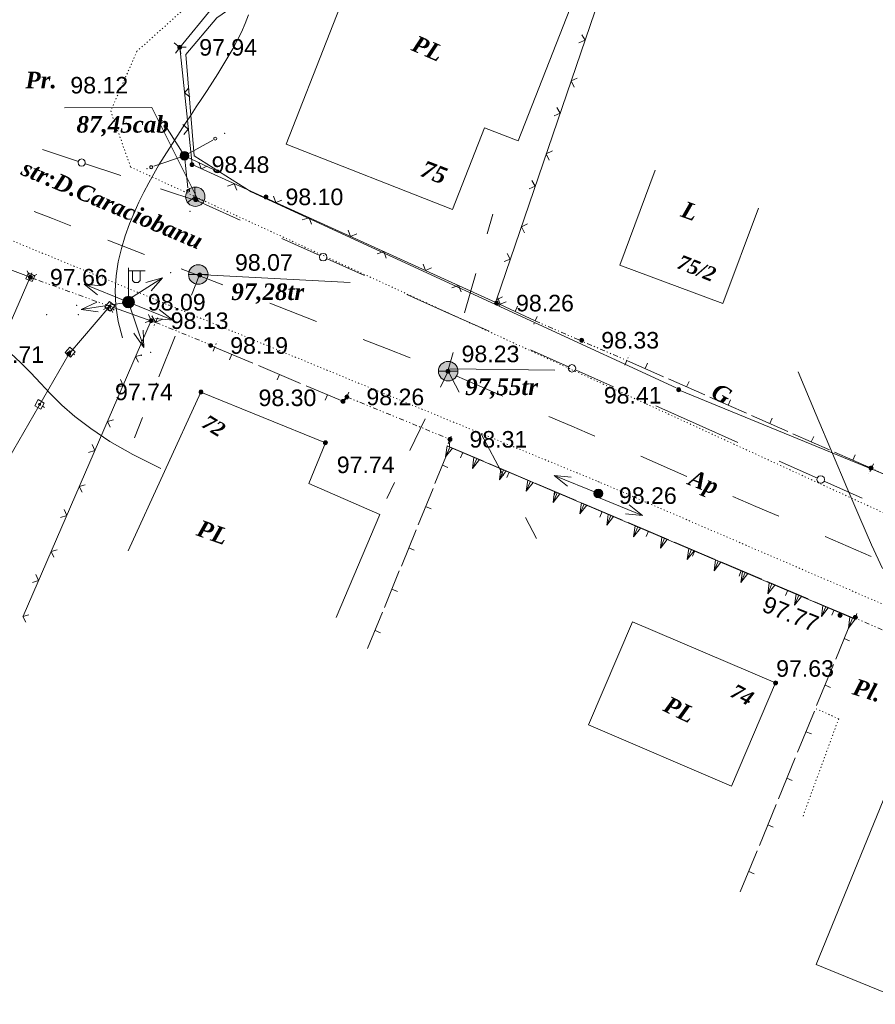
# Model space of a CAD drawing. Header units: millimetres. Extents: x 9396 to 25236, y 15106 to 31102.
# Tile 118 of 256: x 11470 to 11557, y 15865 to 15966. Entities that reach past the tile are written whole.
import ezdxf
from ezdxf.enums import TextEntityAlignment as Align

# ---------------------------------------------------------------- set-up
doc = ezdxf.new("R2010")
doc.units = ezdxf.units.MM
for name, pattern in [('DIVIDE', [1.25, 0.5, -0.25, 0, -0.25, 0, -0.25]), ('DOT', [0.25, 0, -0.25]), ('HIDDEN', [0.375, 0.25, -0.125])]:
    doc.linetypes.add(name, pattern=pattern)
for name, color, linetype, lineweight, true_color in [('1001010', 7, 'Continuous', 9, 0x000000), ('10010110', 7, 'Continuous', 20, 0xa25100), ('10010230', 7, 'Continuous', 20, 0x000000), ('1060000', 7, 'Continuous', 9, 0x000000), ('1070000', 7, 'DOT', 9, 0x000000), ('2030003', 7, 'Continuous', 9, 0x000000), ('2030012', 7, 'Continuous', 9, 0x000000), ('21100200', 7, 'HIDDEN', 0, 0x800080), ('3000105', 7, 'DIVIDE', 9, 0x000000), ('3000130', 7, 'Continuous', 9, 0x000000), ('3000220', 7, 'Continuous', 9, 0x000000), ('3000260', 7, 'Continuous', 9, 0x000000), ('5010210', 7, 'Continuous', 20, 0x008000), ('5010420', 7, 'Continuous', 9, 0x000000), ('6011210', 1, 'Continuous', 9, 0xff0000), ('8010110', 7, 'Continuous', 20, 0x0080ff), ('9010110', 7, 'Continuous', 9, 0x000000), ('9010120', 7, 'Continuous', 20, 0x000000), ('9010200', 7, 'Continuous', 9, 0x000000)]:
    doc.layers.add(name, color=color, linetype=linetype, lineweight=lineweight, true_color=true_color)
doc.styles.add('10', font='timesbi.ttf', dxfattribs={"height": 0.001481})
doc.styles.add('12', font='timesbi.ttf', dxfattribs={"height": 0.001693})
doc.styles.add('2', font='timesbi.ttf', dxfattribs={"height": 0.001693})
doc.styles.add('3', font='timesbi.ttf', dxfattribs={"height": 0.001693})
doc.styles.add('9', font='timesbi.ttf', dxfattribs={"height": 0.001693})
doc.styles.add('F2', font='arial.ttf', dxfattribs={"height": 0.001693})

# ---------------------------------------------------------------- blocks, each defined once
blk = doc.blocks.new('SYMBOL21100200')
at = {"true_color": 0x800080}
h = blk.add_hatch(color=216, dxfattribs=at)
edge = h.paths.add_edge_path()
edge.add_arc((0, 0), 0.1, 0, 360)
at = {"color": 216, "linetype": 'Continuous', "lineweight": 0, "true_color": 0x800080}
blk.add_circle((0, 0), 0.1, dxfattribs=at)
blk = doc.blocks.new('SYMBOL5010420')
at = {"true_color": 0xffffff}
h = blk.add_hatch(color=7, dxfattribs=at)
edge = h.paths.add_edge_path()
edge.add_arc((0, 0), 0.5, 0, 360)
at = {"color": 18, "linetype": 'Continuous', "lineweight": 9, "true_color": 0x000000, "flags": 128}
blk.add_lwpolyline([(-0.5, 0), (0.5, 0)], dxfattribs=at)
at = {"color": 18, "linetype": 'Continuous', "lineweight": 9, "true_color": 0x000000}
blk.add_circle((0, 0), 0.5, dxfattribs=at)
blk = doc.blocks.new('SYMBOL2030012')
at = {"true_color": 0xffffff}
h = blk.add_hatch(color=7, dxfattribs=at)
edge = h.paths.add_edge_path()
edge.add_arc((0, 0), 0.225, 0, 360)
at = {"true_color": 0x000000}
h = blk.add_hatch(color=18, dxfattribs=at)
edge = h.paths.add_edge_path()
edge.add_arc((0, 0), 0.05, 0, 360)
at = {"color": 18, "linetype": 'Continuous', "lineweight": 0, "true_color": 0x000000}
for radius in [0.225, 0.05]:
    blk.add_circle((0, 0), radius, dxfattribs=at)
blk = doc.blocks.new('SYMBOL2030003')
at = {"true_color": 0xffffff}
h = blk.add_hatch(color=7, dxfattribs=at)
edge = h.paths.add_edge_path()
edge.add_arc((0, 0), 0.3, 0, 360)
at = {"true_color": 0x000000}
h = blk.add_hatch(color=18, dxfattribs=at)
edge = h.paths.add_edge_path()
edge.add_arc((0, 0), 0.1, 0, 360)
at = {"color": 18, "linetype": 'Continuous', "lineweight": 0, "true_color": 0x000000, "flags": 128}
for points in [[(0, 0.3), (0, 1.75)], [(0, 1.6), (0.85, 1.6)], [(0.2, 1.6), (0.2, 1.1), (0.3, 1), (0.5, 1), (0.6, 1.1), (0.6, 1.6)]]:
    blk.add_lwpolyline(points, dxfattribs=at)
at = {"color": 18, "linetype": 'Continuous', "lineweight": 0, "true_color": 0x000000}
for radius in [0.3, 0.1]:
    blk.add_circle((0, 0), radius, dxfattribs=at)
blk = doc.blocks.new('SYMBOL9010200')
at = {"true_color": 0xffffff}
h = blk.add_hatch(color=7, dxfattribs=at)
edge = h.paths.add_edge_path()
edge.add_arc((0.01, 0), 0.495, 0, 360)
at = {"color": 18, "linetype": 'Continuous', "lineweight": 0, "true_color": 0x000000, "flags": 128}
for points in [[(0.0025, 0.0025), (-0.3845, -0.3005)], [(0.0025, 0.007), (-0.007, 0.495)], [(0.005, 0), (0.44, -0.238)]]:
    blk.add_lwpolyline(points, dxfattribs=at)
at = {"color": 18, "linetype": 'Continuous', "lineweight": 0, "true_color": 0x000000}
blk.add_circle((0.01, 0), 0.495, dxfattribs=at)

msp = doc.modelspace()

# ---------------------------------------------------------------- linework, layer by layer
at = {"layer": '1001010', "color": 253}
for p, q in [((11545.27, 15946.87, 26.09), (11541.64, 15937.12, 26.09)), ((11488.22, 15928.06), (11480.75, 15911.81)), ((11488.22, 15928.06), (11500.96, 15922.88))]:
    msp.add_line(p, q, dxfattribs=at)
for points in [[(11505.89, 15976.25, 113.68), (11496.95, 15953.43, 113.68), (11513.97, 15946.76, 113.68), (11517.24, 15955.1, 113.68), (11520.67, 15953.76, 113.68), (11526.34, 15968.23, 113.68)], [(11541.64, 15937.12, 26.09), (11531.1, 15941.05, 26.09), (11534.72, 15950.79, 26.09)], [(11500.96, 15922.88, 0), (11499.27, 15918.72, 0), (11506.52, 15915.53, 0), (11502.06, 15905, 0)], [(11527.88, 15894, 38.33), (11532.4, 15904.56, 28.35), (11547.03, 15898.3, 28.35)], [(11547.03, 15898.3, 28.35), (11542.51, 15887.74, 38.33), (11527.88, 15894, 38.33)], [(11569.98, 15887.02, 22.77), (11561.13, 15865.41, 33.34), (11551.18, 15869.49, 33.34), (11560.03, 15891.1, 22.77)]]:
    msp.add_polyline3d(points, dxfattribs=at)
at = {"layer": '10010110'}
for points in [[(11480.2, 15933.63, 55.22), (11479.74, 15935.29, 42.1), (11479.5, 15936.9, 32.44), (11479.44, 15938.46, 25.67), (11479.53, 15939.95, 21.25), (11479.75, 15941.39, 18.61), (11480.08, 15942.75, 17.2), (11480.47, 15944.05, 16.45), (11480.91, 15945.27, 15.81), (11481.38, 15946.42, 14.84), (11481.86, 15947.49, 13.54), (11482.36, 15948.51, 12.04), (11482.87, 15949.48, 10.48), (11483.39, 15950.41, 8.98), (11483.92, 15951.31, 7.66), (11484.46, 15952.18, 6.67), (11485, 15953.04, 6.12), (11485.55, 15953.89, 6.12), (11486.1, 15954.73, 6.73), (11486.65, 15955.58, 7.98), (11487.2, 15956.42, 9.88), (11487.74, 15957.26, 12.48), (11488.29, 15958.1, 15.79), (11488.84, 15958.94, 19.86), (11489.39, 15959.78, 24.71), (11489.93, 15960.62, 30.31), (11490.46, 15961.47, 36.47), (11490.98, 15962.32, 42.93), (11491.47, 15963.18, 49.42), (11491.93, 15964.04, 55.69), (11492.36, 15964.91, 61.48), (11492.75, 15965.78, 66.54), (11493.08, 15966.66, 70.61)], [(11484.12, 15920.23, 61.88), (11481.26, 15921.66, 84.54), (11478.89, 15923.02, 101.85), (11476.93, 15924.32, 114.28), (11475.32, 15925.55, 122.28), (11473.97, 15926.73, 126.3), (11472.82, 15927.87, 126.81), (11471.79, 15928.96, 124.26), (11470.79, 15930.02, 119.1), (11469.78, 15931.05, 111.8), (11468.74, 15932.06, 102.8)], [(11557.98, 15910, 83.59), (11556.85, 15912.44, 81), (11555.64, 15915.19, 77.21), (11554.32, 15918.29, 72.2), (11552.85, 15921.78, 65.94), (11551.2, 15925.72, 58.43), (11549.33, 15930.13, 49.63)]]:
    msp.add_polyline3d(points, dxfattribs=at)
at = {"layer": '10010230', "color": 253}
for p, q in [((11513.69, 15922.44, 30.91), (11513.26, 15921.43, 30.91)), ((11513.69, 15922.44), (11554.91, 15904.93, 61.82)), ((11516.44, 15921.27, 30.91), (11516.01, 15920.26, 30.91)), ((11519.19, 15920.11, 30.91), (11518.76, 15919.09, 30.91)), ((11521.93, 15918.94, 30.91), (11521.5, 15917.93, 30.91)), ((11524.68, 15917.77, 30.91), (11524.25, 15916.76, 30.91)), ((11527.43, 15916.61, 30.91), (11527, 15915.59, 30.91)), ((11530.18, 15915.44, 30.91), (11529.75, 15914.43, 30.91)), ((11532.92, 15914.27, 30.91), (11532.49, 15913.26, 30.91)), ((11535.67, 15913.1, 30.91), (11535.24, 15912.09, 30.91)), ((11538.42, 15911.94, 30.91), (11537.99, 15910.92, 30.91)), ((11541.17, 15910.77, 30.91), (11540.74, 15909.76, 30.91)), ((11543.92, 15909.6, 30.91), (11543.49, 15908.59, 30.91)), ((11546.66, 15908.44, 30.91), (11546.23, 15907.42, 30.91)), ((11549.41, 15907.27, 30.91), (11548.98, 15906.26, 30.91)), ((11552.16, 15906.1, 30.91), (11551.73, 15905.09, 30.91)), ((11554.91, 15904.93, 30.91), (11554.48, 15903.92, 30.91))]:
    msp.add_line(p, q, dxfattribs=at)
for points in [[(11513.42, 15922.56, 30.91), (11513.26, 15921.43, 30.91), (11513.97, 15922.32, 30.91)], [(11516.16, 15921.39, 30.91), (11516.01, 15920.26, 30.91), (11516.71, 15921.16, 30.91)], [(11518.91, 15920.22, 30.91), (11518.76, 15919.09, 30.91), (11519.46, 15919.99, 30.91)], [(11521.66, 15919.06, 30.91), (11521.5, 15917.93, 30.91), (11522.21, 15918.82, 30.91)], [(11524.41, 15917.89, 30.91), (11524.25, 15916.76, 30.91), (11524.96, 15917.66, 30.91)], [(11527.15, 15916.72, 30.91), (11527, 15915.59, 30.91), (11527.7, 15916.49, 30.91)], [(11529.9, 15915.55, 30.91), (11529.75, 15914.43, 30.91), (11530.45, 15915.32, 30.91)], [(11532.65, 15914.39, 30.91), (11532.49, 15913.26, 30.91), (11533.2, 15914.15, 30.91)], [(11535.4, 15913.22, 30.91), (11535.24, 15912.09, 30.91), (11535.95, 15912.99, 30.91)], [(11538.15, 15912.05, 30.91), (11537.99, 15910.92, 30.91), (11538.69, 15911.82, 30.91)], [(11540.89, 15910.89, 30.91), (11540.74, 15909.76, 30.91), (11541.44, 15910.65, 30.91)], [(11543.64, 15909.72, 30.91), (11543.49, 15908.59, 30.91), (11544.19, 15909.49, 30.91)], [(11546.39, 15908.55, 30.91), (11546.23, 15907.42, 30.91), (11546.94, 15908.32, 30.91)], [(11549.14, 15907.38, 30.91), (11548.98, 15906.26, 30.91), (11549.69, 15907.15, 30.91)], [(11551.88, 15906.22, 30.91), (11551.73, 15905.09, 30.91), (11552.43, 15905.98, 30.91)], [(11554.63, 15905.05, 30.91), (11554.48, 15903.92, 30.91), (11555.18, 15904.82, 30.91)]]:
    msp.add_polyline3d(points, dxfattribs=at)
for points in [[(11513.42, 15922.56, 30.91), (11513.26, 15921.43, 30.91), (11513.97, 15922.32, 30.91), (11513.42, 15922.56, 30.91)], [(11516.16, 15921.39, 30.91), (11516.01, 15920.26, 30.91), (11516.71, 15921.16, 30.91), (11516.16, 15921.39, 30.91)], [(11518.91, 15920.22, 30.91), (11518.76, 15919.09, 30.91), (11519.46, 15919.99, 30.91), (11518.91, 15920.22, 30.91)], [(11521.66, 15919.06, 30.91), (11521.5, 15917.93, 30.91), (11522.21, 15918.82, 30.91), (11521.66, 15919.06, 30.91)], [(11524.41, 15917.89, 30.91), (11524.25, 15916.76, 30.91), (11524.96, 15917.66, 30.91), (11524.41, 15917.89, 30.91)], [(11527.15, 15916.72, 30.91), (11527, 15915.59, 30.91), (11527.7, 15916.49, 30.91), (11527.15, 15916.72, 30.91)], [(11529.9, 15915.55, 30.91), (11529.75, 15914.43, 30.91), (11530.45, 15915.32, 30.91), (11529.9, 15915.55, 30.91)], [(11532.65, 15914.39, 30.91), (11532.49, 15913.26, 30.91), (11533.2, 15914.15, 30.91), (11532.65, 15914.39, 30.91)], [(11535.4, 15913.22, 30.91), (11535.24, 15912.09, 30.91), (11535.95, 15912.99, 30.91), (11535.4, 15913.22, 30.91)], [(11538.15, 15912.05, 30.91), (11537.99, 15910.92, 30.91), (11538.69, 15911.82, 30.91), (11538.15, 15912.05, 30.91)], [(11540.89, 15910.89, 30.91), (11540.74, 15909.76, 30.91), (11541.44, 15910.65, 30.91), (11540.89, 15910.89, 30.91)], [(11543.64, 15909.72, 30.91), (11543.49, 15908.59, 30.91), (11544.19, 15909.49, 30.91), (11543.64, 15909.72, 30.91)], [(11546.39, 15908.55, 30.91), (11546.23, 15907.42, 30.91), (11546.94, 15908.32, 30.91), (11546.39, 15908.55, 30.91)], [(11549.14, 15907.38, 30.91), (11548.98, 15906.26, 30.91), (11549.69, 15907.15, 30.91), (11549.14, 15907.38, 30.91)], [(11551.88, 15906.22, 30.91), (11551.73, 15905.09, 30.91), (11552.43, 15905.98, 30.91), (11551.88, 15906.22, 30.91)], [(11554.63, 15905.05, 30.91), (11554.48, 15903.92, 30.91), (11555.18, 15904.82, 30.91), (11554.63, 15905.05, 30.91)]]:
    msp.add_polyline3d(points, close=True, dxfattribs=at)
at = {"layer": '1060000', "color": 253}
for p, q in [((11487.94, 15940.09, 80.12), (11503.48, 15939.27, 98.19)), ((11513.7, 15930.43, 18.49), (11524.44, 15930.29, 18.49))]:
    msp.add_line(p, q, dxfattribs=at)
msp.add_polyline3d([(11488, 15947.56, 0), (11483.2, 15957.2, 0), (11474.25, 15957.14, 0)], dxfattribs=at)
at = {"layer": '1070000', "color": 253}
msp.add_line((11426.62, 15960.92), (11529.01, 15918.85), dxfattribs=at)
for points in [[(11486.62, 15976.1, 5.04), (11489.27, 15969.76, 5.04), (11481.67, 15962.94, 5.04), (11478.98, 15956.83, 5.04)], [(11478.98, 15956.83, 5.04), (11481.02, 15951.09, 5.04), (11565.85, 15912.14, 5.04)], [(11625.73, 15875.96, 36.57), (11578.44, 15897.57, 40.24), (11528.7, 15918.98, 40.24)], [(11551.17, 15895.66, 27.44), (11553.49, 15894.63, 27.44), (11549.76, 15884.45, 27.44)]]:
    msp.add_polyline3d(points, dxfattribs=at)
at = {"layer": '3000105', "color": 253}
for p, q in [((11470.92, 15940.28), (11470.55, 15939.25)), ((11478.89, 15936.84), (11470.75, 15939.81)), ((11478.72, 15936.37), (11479.09, 15937.4)), ((11483.76, 15935.66), (11483.34, 15934.64)), ((11483.57, 15935.2), (11489.65, 15932.71)), ((11522.62, 15935.81, 117.34), (11522.19, 15934.8, 117.34)), ((11522.43, 15935.35, 38.14), (11531.81, 15931.29, 196.55)), ((11489.46, 15932.24), (11489.88, 15933.26)), ((11531.61, 15930.83, 117.34), (11532.05, 15931.84, 117.34)), ((11503.34, 15928.04), (11502.92, 15927.02)), ((11503.15, 15927.57), (11513.7, 15923.23)), ((11513.51, 15922.77), (11513.92, 15923.79)), ((11557.05, 15920.71, 26.6), (11556.59, 15919.71, 26.6)), ((11562.2, 15917.79, 14.82), (11556.84, 15920.25, 38.38)), ((11555.36, 15905.39, 51.47), (11554.93, 15904.38, 51.47)), ((11563.29, 15901.49, 23.62), (11555.16, 15904.93, 79.33))]:
    msp.add_line(p, q, dxfattribs=at)
at = {"layer": '3000130', "color": 253}
for p, q in [((11470.75, 15939.81), (11461.89, 15919.66)), ((11471.3, 15939.57), (11471.07, 15939.67)), ((11479.34, 15936.45), (11479.15, 15936.61)), ((11475.32, 15931.87), (11475.1, 15931.99)), ((11472.21, 15926.5), (11472, 15926.62))]:
    msp.add_line(p, q, dxfattribs=at)
for points in [[(11470.56, 15940.25, 0), (11470.3, 15939.66, 0), (11470.94, 15939.38, 0), (11471.2, 15939.97, 0), (11470.56, 15940.25, 0)], [(11470.75, 15939.72, 0), (11470.8, 15939.73, 0), (11470.83, 15939.76, 0), (11470.85, 15939.81, 0), (11470.83, 15939.86, 0), (11470.8, 15939.9, 0), (11470.75, 15939.91, 0), (11470.7, 15939.9, 0), (11470.67, 15939.86, 0), (11470.65, 15939.81, 0), (11470.67, 15939.76, 0), (11470.7, 15939.73, 0), (11470.75, 15939.72, 0)], [(11478.86, 15937.34, 0), (11478.39, 15936.79, 0), (11478.92, 15936.34, 0), (11479.39, 15936.88, 0), (11478.86, 15937.34, 0)], [(11478.89, 15936.74, 0), (11478.94, 15936.75, 0), (11478.98, 15936.79, 0), (11478.99, 15936.84, 0), (11478.98, 15936.89, 0), (11478.94, 15936.93, 0), (11478.89, 15936.94, 0), (11478.84, 15936.93, 0), (11478.8, 15936.89, 0), (11478.79, 15936.84, 0), (11478.8, 15936.79, 0), (11478.84, 15936.75, 0), (11478.89, 15936.74, 0)], [(11474.81, 15932.65, 0), (11474.33, 15932.1, 0), (11474.86, 15931.64, 0), (11475.34, 15932.19, 0), (11474.81, 15932.65, 0)], [(11474.8, 15932.07, 0), (11474.85, 15932.08, 0), (11474.89, 15932.12, 0), (11474.9, 15932.17, 0), (11474.89, 15932.22, 0), (11474.85, 15932.26, 0), (11474.8, 15932.27, 0), (11474.75, 15932.26, 0), (11474.71, 15932.22, 0), (11474.7, 15932.17, 0), (11474.71, 15932.12, 0), (11474.75, 15932.08, 0), (11474.8, 15932.07, 0)], [(11471.57, 15927.29, 0), (11471.21, 15926.66, 0), (11471.82, 15926.31, 0), (11472.18, 15926.94, 0), (11471.57, 15927.29, 0)], [(11471.7, 15926.7, 0), (11471.75, 15926.71, 0), (11471.78, 15926.75, 0), (11471.8, 15926.8, 0), (11471.78, 15926.85, 0), (11471.75, 15926.89, 0), (11471.7, 15926.9, 0), (11471.64, 15926.89, 0), (11471.61, 15926.85, 0), (11471.59, 15926.8, 0), (11471.61, 15926.75, 0), (11471.64, 15926.71, 0), (11471.7, 15926.7, 0)]]:
    msp.add_polyline3d(points, close=True, dxfattribs=at)
msp.add_polyline3d([(11478.89, 15936.84, 0), (11474.68, 15931.96, 0), (11462.39, 15910.67, 0)], dxfattribs=at)
at = {"layer": '3000220', "color": 253}
for p, q in [((11518.33, 15937.26, 42.35), (11522.42, 15935.35, 42.35)), ((11520.38, 15936.31, 42.35), (11520.63, 15936.85, 42.35)), ((11493.52, 15931.02), (11489.21, 15932.83)), ((11491.37, 15931.93), (11491.13, 15931.37)), ((11531.81, 15931.29, 38.38), (11535.55, 15929.64, 38.38)), ((11498.42, 15928.95), (11494.11, 15930.77)), ((11533.68, 15930.47, 38.38), (11533.92, 15931.02, 38.38)), ((11496.26, 15929.86), (11496.03, 15929.31)), ((11536.06, 15929.42, 38.38), (11539.8, 15927.77, 38.38)), ((11537.93, 15928.59, 38.38), (11538.17, 15929.14, 38.38)), ((11501.16, 15927.79), (11500.92, 15927.24)), ((11540.31, 15927.55, 38.38), (11544.05, 15925.9, 38.38)), ((11542.18, 15926.72, 38.38), (11542.42, 15927.27, 38.38)), ((11544.56, 15925.67, 38.38), (11548.3, 15924.02, 38.38)), ((11546.43, 15924.85, 38.38), (11546.67, 15925.4, 38.38)), ((11548.81, 15923.8, 38.38), (11552.55, 15922.15, 38.38)), ((11550.68, 15922.97, 38.38), (11550.93, 15923.52, 38.38)), ((11513.69, 15922.44), (11512.17, 15918.72)), ((11515.03, 15921.88, 22.71), (11514.79, 15921.32, 22.71)), ((11553.06, 15921.92, 38.38), (11556.8, 15920.28, 38.38)), ((11554.93, 15921.1, 38.38), (11555.18, 15921.65, 38.38)), ((11512.93, 15920.58), (11513.49, 15920.35)), ((11521.86, 15918.98, 22.71), (11517.69, 15920.75, 22.71)), ((11519.77, 15919.86, 22.71), (11519.54, 15919.31, 22.71)), ((11511.97, 15918.21), (11510.45, 15914.49)), ((11526.61, 15916.96, 22.71), (11522.43, 15918.74, 22.71)), ((11524.52, 15917.85, 22.71), (11524.29, 15917.3, 22.71)), ((11511.21, 15916.35), (11511.77, 15916.13)), ((11531.36, 15914.95, 22.71), (11527.18, 15916.72, 22.71)), ((11529.27, 15915.84, 22.71), (11529.04, 15915.28, 22.71)), ((11536.11, 15912.94, 22.71), (11531.93, 15914.71, 22.71)), ((11510.24, 15913.98), (11508.73, 15910.26)), ((11534.02, 15913.82, 22.71), (11533.79, 15913.27, 22.71)), ((11509.49, 15912.12), (11510.04, 15911.9)), ((11540.86, 15910.92, 22.71), (11536.68, 15912.7, 22.71)), ((11538.77, 15911.81, 22.71), (11538.54, 15911.26, 22.71)), ((11545.61, 15908.91, 22.71), (11541.43, 15910.68, 22.71)), ((11508.52, 15909.76), (11507, 15906.03)), ((11543.52, 15909.8, 22.71), (11543.29, 15909.24, 22.71)), ((11550.36, 15906.9, 22.71), (11546.18, 15908.67, 22.71)), ((11507.76, 15907.89), (11508.32, 15907.67)), ((11548.27, 15907.78, 22.71), (11548.04, 15907.23, 22.71)), ((11555.11, 15904.88, 22.71), (11550.93, 15906.65, 22.71)), ((11506.8, 15905.53), (11505.28, 15901.81)), ((11553.02, 15905.77, 22.71), (11552.79, 15905.22, 22.71)), ((11554.91, 15904.93, 79.33), (11553.19, 15900.74, 79.33)), ((11506.04, 15903.67), (11506.6, 15903.44)), ((11554.05, 15902.84, 79.33), (11554.6, 15902.61, 79.33)), ((11552.95, 15900.17, 79.33), (11551.23, 15895.98, 79.33)), ((11552.09, 15898.07, 79.33), (11552.65, 15897.84, 79.33)), ((11551, 15895.4, 79.33), (11549.28, 15891.21, 79.33)), ((11550.14, 15893.31, 79.33), (11550.7, 15893.08, 79.33)), ((11549.05, 15890.64, 79.33), (11547.33, 15886.44, 79.33)), ((11548.19, 15888.54, 79.33), (11548.74, 15888.31, 79.33)), ((11547.09, 15885.87, 79.33), (11545.37, 15881.68, 79.33)), ((11546.23, 15883.78, 79.33), (11546.79, 15883.55, 79.33)), ((11545.14, 15881.11, 79.33), (11543.42, 15876.91, 79.33)), ((11544.28, 15879.01, 79.33), (11544.84, 15878.78, 79.33))]:
    msp.add_line(p, q, dxfattribs=at)
for points in [[(11503.15, 15927.58, 0), (11502.75, 15927.12, 0), (11499, 15928.7, 0)], [(11517.12, 15920.99, 22.71), (11513.65, 15922.46, 22.71), (11513.7, 15923.24, 22.71)]]:
    msp.add_polyline3d(points, dxfattribs=at)
at = {"layer": '3000260', "color": 253}
for p, q in [((11518.46, 15937.51), (11535.16, 15986.38)), ((11483.57, 15935.2), (11478.89, 15936.84)), ((11483.13, 15935.39), (11470.01, 15905.14))]:
    msp.add_line(p, q, dxfattribs=at)
for points in [[(11486.05, 15963.34, 0), (11489.3, 15967.3, 0), (11506.1, 15978.2, 0)], [(11526.91, 15963.79, 0), (11527.53, 15964.06, 0), (11527.2, 15964.63, 0)], [(11485.49, 15963.81, 0), (11486.05, 15963.33, 0), (11485.6, 15962.76, 0)], [(11486.15, 15962.68, 0), (11486.05, 15963.35, 0), (11486.71, 15963.36, 0)], [(11486.05, 15963.34, 0), (11487.31, 15951.34, 0), (11518.78, 15937.07, 0)], [(11526.42, 15959.27, 0), (11526.11, 15959.91, 0), (11526.74, 15960.2, 0)], [(11486.98, 15959.21, 0), (11486.53, 15958.68, 0), (11487.08, 15958.27, 0)], [(11524.36, 15956.33, 0), (11524.98, 15956.6, 0), (11524.65, 15957.17, 0)], [(11486.37, 15955.45, 0), (11486.92, 15954.97, 0), (11486.48, 15954.41, 0)], [(11523.87, 15951.81, 0), (11523.56, 15952.45, 0), (11524.19, 15952.74, 0)], [(11488, 15951.58, 0), (11488.23, 15950.92, 0), (11488.86, 15951.19, 0)], [(11490.94, 15949.15, 0), (11491.63, 15949.38, 0), (11491.89, 15948.72, 0)], [(11521.81, 15948.87, 0), (11522.43, 15949.13, 0), (11522.1, 15949.71, 0)], [(11495.65, 15948.11, 0), (11495.89, 15947.45, 0), (11496.51, 15947.72, 0)], [(11470.75, 15939.81, 0), (11455.1, 15945.71, 0), (11453.05, 15938.78, 0), (11447.23, 15925.25, 0)], [(11498.59, 15945.68, 0), (11499.28, 15945.91, 0), (11499.54, 15945.25, 0)], [(11521.33, 15944.35, 0), (11521.01, 15944.98, 0), (11521.64, 15945.28, 0)], [(11503.3, 15944.64, 0), (11503.54, 15943.99, 0), (11504.16, 15944.25, 0)], [(11506.24, 15942.21, 0), (11506.93, 15942.45, 0), (11507.19, 15941.78, 0)], [(11519.26, 15941.41, 0), (11519.88, 15941.67, 0), (11519.55, 15942.25, 0)], [(11471.42, 15940.09, 0), (11470.74, 15939.82, 0), (11470.43, 15940.47, 0)], [(11510.95, 15941.17, 0), (11511.19, 15940.52, 0), (11511.81, 15940.78, 0)], [(11513.89, 15938.74, 0), (11514.58, 15938.98, 0), (11514.84, 15938.31, 0)], [(11518.78, 15936.89, 0), (11518.47, 15937.52, 0), (11519.09, 15937.82, 0)], [(11518.6, 15937.7, 0), (11518.84, 15937.05, 0), (11519.46, 15937.31, 0)], [(11479.19, 15936.2, 0), (11478.87, 15936.84, 0), (11478.24, 15936.53, 0)], [(11482.85, 15936.01, 0), (11483.13, 15935.38, 0), (11482.49, 15935.18, 0)], [(11484.26, 15935.49, 0), (11483.56, 15935.21, 0), (11483.2, 15935.86, 0)], [(11482.15, 15931.87, 0), (11481.52, 15931.69, 0), (11481.82, 15931.12, 0)], [(11479.97, 15929.36, 0), (11480.24, 15928.74, 0), (11479.61, 15928.53, 0)], [(11479.26, 15925.22, 0), (11478.64, 15925.04, 0), (11478.94, 15924.47, 0)], [(11477.09, 15922.71, 0), (11477.36, 15922.09, 0), (11476.72, 15921.88, 0)], [(11476.38, 15918.57, 0), (11475.76, 15918.39, 0), (11476.06, 15917.82, 0)], [(11474.2, 15916.06, 0), (11474.48, 15915.44, 0), (11473.84, 15915.23, 0)], [(11473.5, 15911.92, 0), (11472.87, 15911.74, 0), (11473.17, 15911.17, 0)], [(11471.32, 15909.41, 0), (11471.59, 15908.79, 0), (11470.96, 15908.58, 0)], [(11470.61, 15905.27, 0), (11469.99, 15905.09, 0), (11470.29, 15904.53, 0)]]:
    msp.add_polyline3d(points, dxfattribs=at)
at = {"layer": '5010210'}
for p, q in [((11473.03, 15945.81), (11471.15, 15946.55)), ((11518.09, 15946.27, 55.34), (11517.51, 15944.25, 55.34)), ((11474.91, 15945.08), (11473.03, 15945.81)), ((11478.67, 15943.62), (11482.43, 15942.15)), ((11488.07, 15939.96), (11486.19, 15940.69)), ((11515.19, 15936.16, 55.34), (11516.35, 15940.2, 55.34)), ((11487.24, 15937.97, 110.24), (11488.08, 15940.05, 110.24)), ((11490.46, 15939.03, 90.69), (11488.07, 15939.96, 90.69)), ((11495.25, 15937.16, 90.69), (11500.04, 15935.3, 90.69)), ((11485.57, 15933.79, 110.24), (11483.9, 15929.62, 110.24)), ((11507.22, 15932.51, 90.69), (11504.83, 15933.44, 90.69)), ((11509.62, 15931.58, 90.69), (11507.22, 15932.51, 90.69)), ((11514.03, 15932.11, 55.34), (11513.45, 15930.09, 55.34)), ((11512.74, 15928.58, 3.81), (11513.52, 15930.21, 3.81)), ((11514.65, 15928.07, 29.55), (11513.52, 15930.21, 29.55)), ((11514.39, 15929.68, 90.69), (11519.1, 15927.63, 90.69)), ((11481.4, 15923.37, 110.24), (11482.23, 15925.45, 110.24)), ((11511.16, 15925.33, 3.81), (11509.59, 15922.07, 3.81)), ((11526.17, 15924.56, 90.69), (11523.82, 15925.58, 90.69)), ((11528.53, 15923.54, 90.69), (11526.17, 15924.56, 90.69)), ((11516.91, 15923.78, 29.55), (11519.17, 15919.5, 29.55)), ((11533.24, 15921.49, 90.69), (11537.95, 15919.44, 90.69)), ((11507.23, 15917.19, 3.81), (11508.01, 15918.82, 3.81)), ((11545.02, 15916.37, 90.69), (11542.67, 15917.39, 90.69)), ((11547.38, 15915.35, 90.69), (11545.02, 15916.37, 90.69)), ((11522.56, 15913.07, 29.55), (11521.43, 15915.22, 29.55)), ((11552.09, 15913.3, 90.69), (11556.8, 15911.25, 90.69))]:
    msp.add_line(p, q, dxfattribs=at)
at = {"layer": '6011210'}
for p, q in [((11480.15, 15937.13), (11484.28, 15939.76)), ((11480.8, 15937.27), (11476.26, 15939.12)), ((11480.8, 15937.27), (11475.96, 15936.52)), ((11480.8, 15937.27), (11485.34, 15935.43)), ((11480.8, 15937.27), (11482.38, 15932.64)), ((11528.89, 15917.68), (11524.36, 15919.53)), ((11528.89, 15917.29, 96.94), (11533.42, 15915.42, 96.94))]:
    msp.add_line(p, q, dxfattribs=at)
for points in [[(11482.58, 15939.27, 0), (11484.28, 15939.76, 0), (11484.28, 15939.76, 0), (11483.11, 15938.43, 0)], [(11477.64, 15938.01, 0), (11476.26, 15939.12, 0), (11476.26, 15939.12, 0), (11478.02, 15938.94, 0)], [(11477.71, 15936.29, 0), (11475.96, 15936.52, 0), (11475.96, 15936.52, 0), (11477.56, 15937.27, 0)], [(11483.95, 15936.53, 0), (11485.34, 15935.43, 0), (11485.34, 15935.43, 0), (11483.57, 15935.6, 0)], [(11482.3, 15934.41, 0), (11482.38, 15932.64, 0), (11482.38, 15932.64, 0), (11481.36, 15934.08, 0)], [(11525.74, 15918.42, 0), (11524.36, 15919.53, 0), (11524.36, 15919.53, 0), (11526.12, 15919.35, 0)], [(11532.04, 15916.53, 96.94), (11533.42, 15915.42, 96.94), (11533.42, 15915.42, 96.94), (11531.66, 15915.61, 96.94)]]:
    msp.add_polyline3d(points, dxfattribs=at)
for p in [(11485.1, 15940.28), (11475.51, 15936.95), (11472.43, 15935.97), (11475.66, 15935.97), (11483.08, 15932.14), (11482.13, 15931.82), (11483.64, 15928.95)]:
    msp.add_point(p, dxfattribs=at)
at = {"layer": '8010110'}
msp.add_line((11572.55, 15913.75), (11537.11, 15928.3), dxfattribs=at)
for points in [[(11504.51, 15987.2, 69.59), (11506.22, 15978.58, 69.59), (11506.44, 15977.83, 69.59), (11489.83, 15966.37, 69.59), (11486.67, 15962.62, 69.59)], [(11536.87, 15928.5, 0), (11493.34, 15948.55, 0), (11487.52, 15952.25, 0), (11486.67, 15962.62, 0)]]:
    msp.add_polyline3d(points, dxfattribs=at)
at = {"layer": '9010110', "color": 253}
for p, q in [((11486.53, 15952.25), (11484.75, 15955.03)), ((11486.53, 15952.25), (11489.42, 15953.85)), ((11486.53, 15952.25), (11483.41, 15951.17)), ((11486.53, 15952.25), (11486.87, 15948.97)), ((11486.66, 15952.17, 66.26), (11489.65, 15950.77, 66.26))]:
    msp.add_line(p, q, dxfattribs=at)
for points in [[(11484.74, 15955.28, 0), (11484.72, 15955.35, 0), (11484.66, 15955.41, 0), (11484.59, 15955.43, 0), (11484.51, 15955.41, 0), (11484.46, 15955.35, 0), (11484.44, 15955.28, 0), (11484.46, 15955.2, 0), (11484.51, 15955.15, 0), (11484.59, 15955.13, 0), (11484.66, 15955.15, 0), (11484.72, 15955.2, 0), (11484.74, 15955.28, 0)], [(11489.83, 15954, 0), (11489.81, 15954.07, 0), (11489.75, 15954.13, 0), (11489.68, 15954.15, 0), (11489.6, 15954.13, 0), (11489.55, 15954.07, 0), (11489.53, 15954, 0), (11489.55, 15953.92, 0), (11489.6, 15953.87, 0), (11489.68, 15953.85, 0), (11489.75, 15953.87, 0), (11489.81, 15953.92, 0), (11489.83, 15954, 0)], [(11483.28, 15951.07, 0), (11483.26, 15951.15, 0), (11483.2, 15951.2, 0), (11483.13, 15951.22, 0), (11483.05, 15951.2, 0), (11483, 15951.15, 0), (11482.98, 15951.07, 0), (11483, 15951, 0), (11483.05, 15950.94, 0), (11483.13, 15950.92, 0), (11483.2, 15950.94, 0), (11483.26, 15951, 0), (11483.28, 15951.07, 0)], [(11490.08, 15950.65, 66.26), (11490.06, 15950.72, 66.26), (11490, 15950.78, 66.26), (11489.93, 15950.8, 66.26), (11489.85, 15950.78, 66.26), (11489.8, 15950.72, 66.26), (11489.78, 15950.65, 66.26), (11489.8, 15950.57, 66.26), (11489.85, 15950.52, 66.26), (11489.93, 15950.5, 66.26), (11490, 15950.52, 66.26), (11490.06, 15950.57, 66.26), (11490.08, 15950.65, 66.26)], [(11487.05, 15948.67, 0), (11487.03, 15948.74, 0), (11486.97, 15948.8, 0), (11486.9, 15948.82, 0), (11486.82, 15948.8, 0), (11486.77, 15948.74, 0), (11486.75, 15948.67, 0), (11486.77, 15948.59, 0), (11486.82, 15948.54, 0), (11486.9, 15948.52, 0), (11486.97, 15948.54, 0), (11487.03, 15948.59, 0), (11487.05, 15948.67, 0)]]:
    msp.add_polyline3d(points, close=True, dxfattribs=at)
at = {"layer": '9010110'}
for p in [(11484.22, 15955.85), (11490.65, 15954.53), (11482.71, 15950.93), (11487.11, 15946.55)]:
    msp.add_point(p, dxfattribs=at)
at = {"layer": '9010120', "color": 253}
for p, q in [((11472.01, 15952.88), (11475.69, 15951.66)), ((11476.41, 15951.42), (11480, 15950.22)), ((11487.99, 15947.57), (11484.08, 15948.87)), ((11492.24, 15945.67), (11487.99, 15947.57)), ((11496.48, 15943.77), (11500.39, 15942.03)), ((11501.15, 15941.69), (11504.97, 15939.98)), ((11513.46, 15936.19), (11509.3, 15938.05)), ((11517.7, 15934.29), (11513.46, 15936.19)), ((11521.95, 15932.39), (11525.85, 15930.65)), ((11526.62, 15930.31), (11530.44, 15928.6)), ((11538.92, 15924.81), (11534.77, 15926.67)), ((11543.17, 15922.91), (11538.92, 15924.81)), ((11547.41, 15921.01), (11551.32, 15919.27)), ((11552.08, 15918.93), (11555.9, 15917.22))]:
    msp.add_line(p, q, dxfattribs=at)
for points in [[(11476.01, 15951.18, 0), (11476.19, 15951.23, 0), (11476.33, 15951.37, 0), (11476.38, 15951.55, 0), (11476.33, 15951.74, 0), (11476.19, 15951.87, 0), (11476.01, 15951.92, 0), (11475.82, 15951.87, 0), (11475.69, 15951.74, 0), (11475.64, 15951.55, 0), (11475.69, 15951.37, 0), (11475.82, 15951.23, 0), (11476.01, 15951.18, 0)], [(11500.73, 15941.49, 0), (11500.92, 15941.54, 0), (11501.06, 15941.68, 0), (11501.11, 15941.88, 0), (11501.06, 15942.07, 0), (11500.92, 15942.21, 0), (11500.73, 15942.26, 0), (11500.53, 15942.21, 0), (11500.39, 15942.07, 0), (11500.34, 15941.88, 0), (11500.39, 15941.68, 0), (11500.53, 15941.54, 0), (11500.73, 15941.49, 0)], [(11526.19, 15930.11, 0), (11526.39, 15930.16, 0), (11526.53, 15930.3, 0), (11526.58, 15930.5, 0), (11526.53, 15930.69, 0), (11526.39, 15930.83, 0), (11526.19, 15930.88, 0), (11526, 15930.83, 0), (11525.86, 15930.69, 0), (11525.81, 15930.5, 0), (11525.86, 15930.3, 0), (11526, 15930.16, 0), (11526.19, 15930.11, 0)], [(11551.66, 15918.73, 0), (11551.85, 15918.78, 0), (11551.99, 15918.92, 0), (11552.04, 15919.12, 0), (11551.99, 15919.31, 0), (11551.85, 15919.45, 0), (11551.66, 15919.5, 0), (11551.46, 15919.45, 0), (11551.32, 15919.31, 0), (11551.27, 15919.12, 0), (11551.32, 15918.92, 0), (11551.46, 15918.78, 0), (11551.66, 15918.73, 0)]]:
    msp.add_polyline3d(points, close=True, dxfattribs=at)

# ---------------------------------------------------------------- block references
at = {"layer": '2030003', "color": 253, "xscale": 2, "yscale": 2, "zscale": 2}
msp.add_blockref('SYMBOL2030003', (11480.8, 15937.27), dxfattribs=at)
at = {"layer": '2030012', "color": 253, "xscale": 2, "yscale": 2, "zscale": 2}
for p in [(11486.53, 15952.25), (11528.89, 15917.68)]:
    msp.add_blockref('SYMBOL2030012', p, dxfattribs=at)
at = {"layer": '21100200', "xscale": 2, "yscale": 2, "zscale": 2}
for p in [(11486.04, 15963.34, 195.88), (11487.3, 15951.34, 196.96), (11494.87, 15948.04, 196.2), (11487.67, 15947.75, 196.23), (11488.08, 15940.05, 196.14), (11470.76, 15939.82, 195.32), (11480.78, 15937.26, 196.17), (11518.47, 15937.17, 196.51), (11483.12, 15935.37, 196.25), (11527.19, 15933.37, 196.65), (11474.68, 15931.96, 195.42), (11489.21, 15932.83, 196.38), (11513.51, 15930.19, 196.45), (11488.22, 15928.06, 195.48), (11537.11, 15928.3, 196.82), (11502.75, 15927.12, 196.59), (11503.15, 15927.57, 196.51), (11500.96, 15922.88, 195.48), (11513.7, 15923.23, 196.62), (11556.81, 15920.29, 197.08), (11529, 15917.47, 196.52), (11553.63, 15905.21, 195.54), (11555.2, 15905.01, 196.69), (11547.03, 15898.3, 195.26)]:
    msp.add_blockref('SYMBOL21100200', p, dxfattribs=at)
at = {"layer": '5010420', "color": 253, "xscale": 2, "yscale": 2, "zscale": 2}
for p in [(11487.94, 15940.09, 55.56), (11513.52, 15930.21)]:
    msp.add_blockref('SYMBOL5010420', p, dxfattribs=at)
at = {"layer": '9010200', "color": 253, "xscale": 2, "yscale": 2, "zscale": 2}
msp.add_blockref('SYMBOL9010200', (11487.62, 15948.06, 55.02), dxfattribs=at)

# ---------------------------------------------------------------- texts
at = {"layer": '1001010', "color": 253, "style": '9'}
for s, height, rotation, p in [('PL', 1.693, 336.4, (11509.98, 15963.86, 113.68)), ('L', 1.69, 340, (11537.51, 15946.86, 26.09)), ('PL', 1.693, 340.5, (11487.93, 15914.23)), ('PL', 1.693, 334, (11535.77, 15896.26, 33.34))]:
    msp.add_text(s, height=height, rotation=rotation, dxfattribs=at).set_placement(p, align=Align.MIDDLE_LEFT)
at = {"layer": '1001010', "color": 1, "true_color": 0xff0000, "style": '10'}
for s, height, rotation, p in [('75', 1.717, 338.9, (11510.86, 15951.02, 113.68)), ('75/2', 1.481, 338.3, (11537.11, 15941.48, 26.09)), ('72', 1.481, 328.6, (11488.57, 15925.19)), ('74', 1.481, 331.9, (11542.63, 15897.62, 33.34))]:
    msp.add_text(s, height=height, rotation=rotation, dxfattribs=at).set_placement(p, align=Align.MIDDLE_LEFT)
at = {"layer": '1070000', "color": 253, "style": '2'}
msp.add_text('Pr.', height=1.693, dxfattribs=at).set_placement((11470.25, 15960, 5.04), align=Align.MIDDLE_LEFT)
for s, rotation, p in [('str:D.Caraciobanu', 337.1, (11470.01, 15951.13, 20.66)), ('Pl.', 342.7, (11555.04, 15897.98, 27.64))]:
    msp.add_text(s, height=1.693, rotation=rotation, dxfattribs=at).set_placement(p, align=Align.MIDDLE_LEFT)
at = {"layer": '21100200', "color": 253, "style": 'F2'}
for s, p in [('97.94', (11488.04, 15963.34, 195.88)), ('98.12', (11474.85, 15959.47, -0.01)), ('98.48', (11489.3, 15951.34, 196.96)), ('98.10', (11496.87, 15948.04, 196.2)), ('98.07', (11491.7, 15941.33, 151.54)), ('97.66', (11472.76, 15939.82, 195.32)), ('98.09', (11482.78, 15937.26, 196.17)), ('98.26', (11520.47, 15937.17, 196.51)), ('98.13', (11485.12, 15935.37, 196.25)), ('98.33', (11529.19, 15933.37, 196.65)), ('98.19', (11491.21, 15932.83, 196.38)), ('97.71', (11466.24, 15931.9, 100.52)), ('98.23', (11514.89, 15931.97, 29.23)), ('97.74', (11479.42, 15928.08, 11.54)), ('98.30', (11494.11, 15927.48, 1.69)), ('98.26', (11505.15, 15927.57, 196.51)), ('98.41', (11529.45, 15927.74, 10.84)), ('98.31', (11515.7, 15923.23, 196.62)), ('97.74', (11502.12, 15920.62, 92.2)), ('98.26', (11531, 15917.47, 196.52)), ('97.63', (11547.09, 15899.78, 71.62))]:
    msp.add_text(s, height=1.693, dxfattribs=at).set_placement(p, align=Align.MIDDLE_LEFT)
msp.add_text('97.77', height=1.693, rotation=337.9, dxfattribs=at).set_placement((11545.83, 15906.47, 136.62), align=Align.MIDDLE_LEFT)
at = {"layer": '5010210', "color": 253, "style": '3'}
msp.add_text('Ap', height=1.693, rotation=338.3, dxfattribs=at).set_placement((11538.3, 15919.41, 50.69), align=Align.MIDDLE_LEFT)
at = {"layer": '5010420', "color": 253, "style": '12'}
for s, p in [('97,28tr', (11491.32, 15938.33, 66.2)), ('97,55tr', (11515.26, 15928.61, 17.04))]:
    msp.add_text(s, height=1.693, dxfattribs=at).set_placement(p, align=Align.MIDDLE_LEFT)
at = {"layer": '8010110', "color": 253, "style": '3'}
msp.add_text('G', height=1.69, rotation=330.3, dxfattribs=at).set_placement((11540.71, 15928.36), align=Align.MIDDLE_LEFT)
at = {"layer": '9010200', "color": 253, "style": '12'}
msp.add_text('87,45cab', height=1.693, dxfattribs=at).set_placement((11475.48, 15955.46, 7.98), align=Align.MIDDLE_LEFT)

doc.saveas('drawing.dxf')
